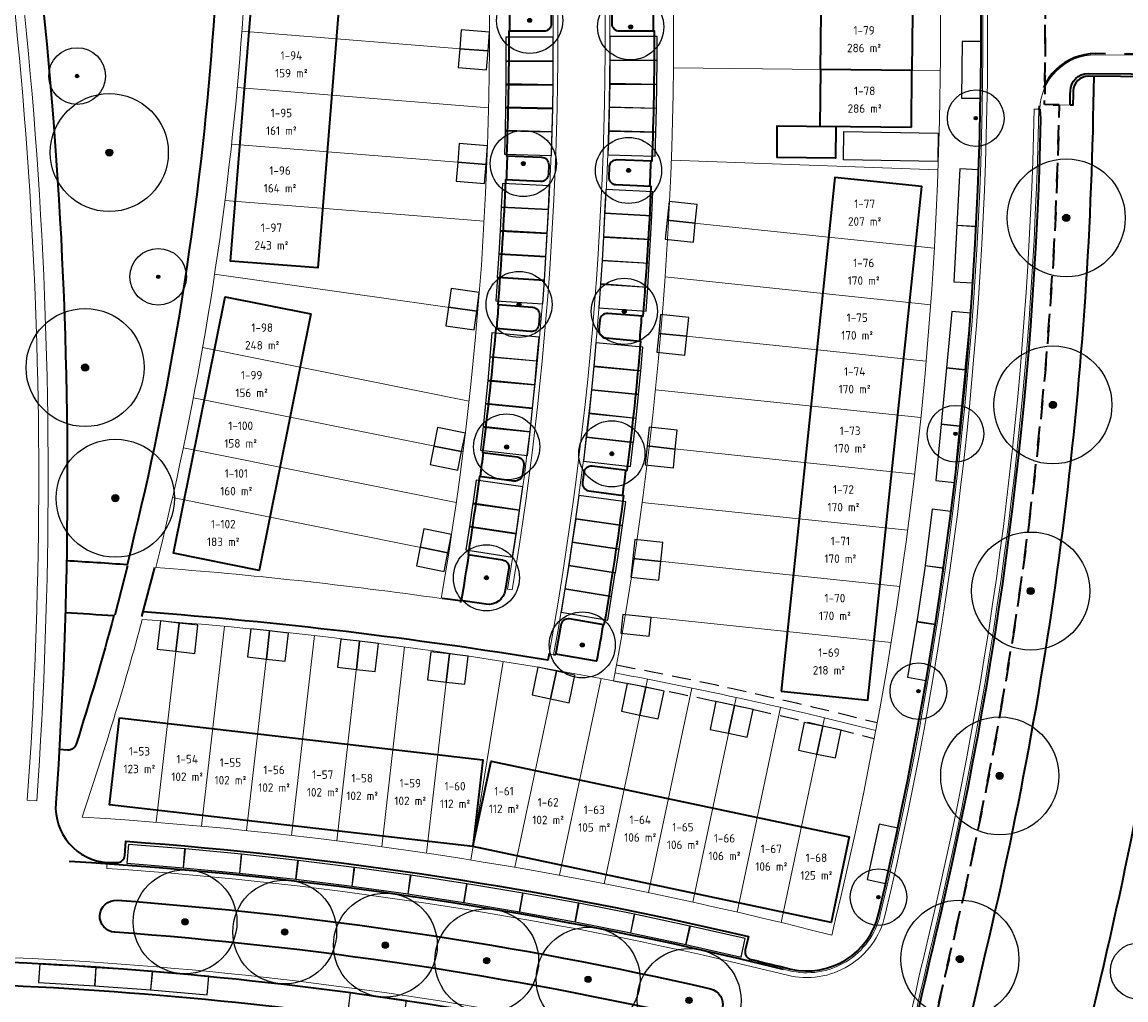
# Model space of a CAD drawing. Extents: x 168179 to 170299, y 448694 to 449599.
# Tile 6 of 32: x 168366 to 168483, y 448827 to 448930. Entities that reach past the tile are written whole.
import ezdxf
from ezdxf.enums import TextEntityAlignment as Align

# ---------------------------------------------------------------- set-up
doc = ezdxf.new("R2010")
doc.units = 0
for name, pattern in [('NLCS-HIDDEN', [4, 2, -2]), ('Stippelfijn', [3, 2, -1]), ('VH-RIJWIELPADBAND', [20, 8, -2, 2, -2, 0, -2, 2, -2])]:
    doc.linetypes.add(name, pattern=pattern)
doc.layers.get('0').update_dxf_attribs({"lineweight": 0})
for name, color, linetype, lineweight in [('N-WE-KG-GRENS_SECTIE-G', 210, 'NLCS-HIDDEN', 35), ('N-WE-VH-VERHARDING_ASFALT_ROOD-G', 10, 'Continuous', 35), ('N01-WE-OG-WEG_ONTSLUITINGSWEG_GOOT-O', 162, 'Continuous', 18), ('N01-WE-OG-WEG_PARKEERPLAATS_GOOT-O', 162, 'Continuous', 18), ('N01-WE-VH-GOOT-O', 170, 'Continuous', 18), ('N01-WE-VH-KANTOPSLUITING_ACHTERKANTBAND-G', 50, 'Continuous', 35), ('N01-WE-VH-VERHARDING-G', 252, 'Continuous', 35), ('N08-WE-VH-KANTOPSLUITING_RIJWIELPADBAND_120X250-G', 253, 'VH-RIJWIELPADBAND', 35), ('N1-WE-GR-BOOM-S', 90, 'Continuous', 25), ('N1-WE-OG-BEBOUWING_SCHUUR-G', 7, 'Continuous', 25), ('N1-WE-OG-WEG_PARKEERPLAATS_OPENBAAR-G', 253, 'Continuous', 25), ('N1-WE-OG-WEG_PARKEERPLAATS_PRIVE-G', 253, 'Continuous', 25), ('N2-PV-GR-BOOM-S', 90, 'Continuous', 25), ('N8-WE-KW-KUNSTWERK_BRUG_WEGVERKEERSBRUG-G', 170, 'Continuous', 35), ('N8-WE-OG-KADASTRAAL_KAVELNUMMER-T18', 7, 'Continuous', 18), ('N8-WE-OG-KADASTRAAL_KAVELOPPERVLAK-T18', 10, 'Continuous', 18), ('N8-WE-VH-KANTOPSLUITING_ACHTERKANTBAND-G', 50, 'Continuous', 13), ('N8-WE-WH-WATERLIJN-G', 150, 'Continuous', 35)]:
    doc.layers.add(name, color=color, linetype=linetype, lineweight=lineweight)
for name, color, linetype, lineweight, true_color in [('N01-WE-KG-KADASTRAAL-O', 150, 'Continuous', 18, 0x007fff), ('N01-WE-OG-WEG_VOETPAD_ACHTERPAD-G', 6, 'Stippelfijn', 25, 0xff00ff), ('N1-PV-GR-BOOM-S', 3, 'Continuous', 25, 0x00ff00), ('N1-WE-KG-GRENS_KADASTRAAL-G', 150, 'Continuous', 18, 0x007fff), ('N1-WE-KG-KADASTRAAL_BEBOUWING-G', 1, 'Continuous', 35, 0xff0000)]:
    doc.layers.add(name, color=color, linetype=linetype, lineweight=lineweight, true_color=true_color)
doc.styles.add('NLCS-ISO-M1000-T18', font='NLCS-ISO.ttf', dxfattribs={"height": 1.8})

# ---------------------------------------------------------------- blocks, each defined once
blk = doc.blocks.new('an-bb-sn-opp')
at = {"layer": 'N8-WE-OG-KADASTRAAL_KAVELNUMMER-T18', "style": 'NLCS-ISO-M1000-T18'}
blk.add_attdef('NUMMER', text='', height=1.8, dxfattribs=at).set_placement((0, 1.87), align=Align.MIDDLE)
at = {"layer": 'N8-WE-OG-KADASTRAAL_KAVELOPPERVLAK-T18', "style": 'NLCS-ISO-M1000-T18'}
blk.add_attdef('OPPERVLAK', text='', height=1.8, dxfattribs=at).set_placement((0, -1.87), align=Align.MIDDLE)
blk = doc.blocks.new('SGR-BOOM_01')
at = {"ltscale": 0.1}
h = blk.add_hatch(color=256, dxfattribs=at)
edge = h.paths.add_edge_path()
edge.add_arc((0, 0), 0.15, 0, 360)
for radius in [2.5, 0.045]:
    blk.add_circle((0, 0), radius)
blk.add_circle((0, 0), 0.15, dxfattribs=at)

msp = doc.modelspace()

# ---------------------------------------------------------------- linework, layer by layer
at = {"layer": 'N-WE-KG-GRENS_SECTIE-G', "flags": 128}
for points in [[(168697.42, 449523.48, 0.061305), (168625.69, 449511.22), (168625.93, 449510.09), (168625.82, 449510.06), (168619.48, 449508.07), (168619.26, 449509.21, 0.097374), (168518.87, 449453.25), (168517.94, 449454.35), (168516, 449452.84, 0.011255), (168505.99, 449443.81), (168507.05, 449442.69, 0.134676), (168425.05, 449308.09), (168426.17, 449307.81), (168424.38, 449301.33), (168423.27, 449301.61, 0.086527), (168414.66, 449199.64), (168413.11, 449199.5, 0.01336), (168414.95, 449183.61), (168416.49, 449183.83, 0.06257), (168436.07, 449112.19, -0.030357), (168460.72, 449040.48, -0.062919), (168475.75, 448937.32), (168474.2, 448937.29, -0.009415), (168474.2, 448921.69), (168475.75, 448921.66, -0.05401), (168464.45, 448832.8, 0.032968), (168455.08, 448777.73), (168453.38, 448761.24), (168481.27, 448758.33), (168493.77, 448890.3, 0.090314), (168479.7, 449045.74, 0.030357), (168454.27, 449119.72, -0.061192), (168436.21, 449185.1), (168437.15, 449185.24), (168435.21, 449201.7), (168434.26, 449201.62, -0.084578), (168441.84, 449294.75), (168442.76, 449294.52, -0.008125), (168446.11, 449306.59), (168445.23, 449306.85, -0.12909), (168519.31, 449427.16), (168519.95, 449426.48, -0.015422), (168532.35, 449437.58), (168531.72, 449438.32, -0.091735), (168619.61, 449488.54), (168619.92, 449487.64, -0.011125), (168631.73, 449491.47), (168631.45, 449492.38, -0.059389), (168696.32, 449503.7)], [(168475.75, 448921.66), (168474.2, 448921.69, 0.009415), (168474.2, 448937.29), (168475.75, 448937.32, 0.050156), (168465.85, 449019.95), (168453.5, 449017.2, -0.022744), (168459.84, 448981.14, -0.152911), (168296.22, 449002.12), (168296.12, 449002.06), (168293.23, 449002.37, -0.007173), (168292.05, 448990.24), (168272.68, 448991.7), (168278.68, 448985.02, -0.196532), (168282.25, 448975.02), (168280.44, 448934.77, -0.21258), (168275.34, 448924.57), (168254.46, 448907.4, 0.215867), (168251.55, 448901.48, 0.008547), (168250.66, 448843.71), (168251.95, 448829.51), (168252.03, 448822.16), (168253.1, 448822.39), (168251.91, 448782.83), (168295.48, 448777.72), (168453.38, 448761.24), (168455.08, 448777.73, -0.032968), (168464.45, 448832.8, 0.05401)]]:
    msp.add_lwpolyline(points, format="xyb", close=True, dxfattribs=at)
at = {"layer": 'N-WE-VH-VERHARDING_ASFALT_ROOD-G', "flags": 128}
msp.add_lwpolyline([(168484.57, 449047.09, -0.090321), (168498.8, 448889.84), (168486.08, 448755.58, 0.411709), (168488.32, 448752.86), (168479.66, 448753.76, 0.416977), (168482.41, 448756.01), (168495.11, 448890.18, 0.090316), (168481, 449046.1, 0.030357)], format="xyb", dxfattribs=at)
at = {"layer": 'N01-WE-KG-KADASTRAAL-O', "flags": 128}
msp.add_lwpolyline([(168460.22, 448978.16, -0.063809), (168389.38, 448974.76, -0.077703), (168380.09, 448872.67, -0.016924), (168410.32, 448869.38, 0.057259), (168414.8, 448950.4, 0.016122), (168434.29, 448951.24, -0.060724), (168428.57, 448860.68, 0.028381), (168378.66, 448867.16, -0.016484), (168372.28, 448846.24, -0.047672), (168451.67, 448833.73, -0.001179), (168452.14, 448835.74, 0.089152)], format="xyb", close=True, dxfattribs=at)
at = {"layer": 'N01-WE-OG-WEG_ONTSLUITINGSWEG_GOOT-O', "flags": 128}
for points in [[(168374.92, 448840.81, -0.043793), (168446.98, 448829.5, 0.417684), (168457.3, 448835.8, 0.113193), (168458.38, 449018.28), (168457.89, 449018.18, -0.113193), (168456.81, 448835.92, -0.417684), (168447.1, 448829.99, 0.043793), (168374.95, 448841.31, 0.043793)], [(168473.09, 448921.21, -0.053708), (168461.87, 448833.42, 0.010331), (168458.13, 448816.18, 0.074389), (168338.64, 448831.7, 0.353414), (168328.53, 448823.22, 0.026116), (168321.15, 448770.98), (168321.65, 448770.93, -0.026116), (168329.02, 448823.12, -0.353414), (168338.65, 448831.2, -0.074726), (168458.52, 448815.55, -0.01065), (168462.36, 448833.3, 0.053708), (168473.59, 448921.2, 0.053708)]]:
    msp.add_lwpolyline(points, format="xyb", close=True, dxfattribs=at)
at = {"layer": 'N01-WE-OG-WEG_PARKEERPLAATS_GOOT-O'}
for points in [[(168422.19, 448948.25), (168421.69, 448948.23, -0.053974), (168417.33, 448870.38), (168417.83, 448870.3, 0.053972)], [(168427.68, 448948.51), (168427.18, 448948.49, -0.058019), (168421.73, 448863.53), (168422.22, 448863.45, 0.058065)]]:
    msp.add_lwpolyline(points, format="xyb", close=True, dxfattribs=at)
at = {"layer": 'N01-WE-OG-WEG_VOETPAD_ACHTERPAD-G', "flags": 128}
for points in [[(168428.88, 448862.35, -0.01587), (168456.48, 448856.24)], [(168428.57, 448860.68, -0.015928), (168456.17, 448854.57)]]:
    msp.add_lwpolyline(points, format="xyb", dxfattribs=at)
at = {"layer": 'N01-WE-VH-GOOT-O'}
msp.add_lwpolyline([(168302.66, 449001.44, -0.027151), (168296.47, 448955.97, 0.073712), (168291.36, 448835.7, -0.013719), (168313.99, 448838.1), (168313.92, 448839.1, 0.013102), (168292.25, 448836.82, -0.073081), (168297.46, 448955.79, 0.022366), (168302.93, 448993.28, 0.051628), (168358.41, 448976.54, -0.0668), (168366.49, 448848.02), (168367.49, 448847.97, 0.070729), (168357.85, 448984.19), (168356.78, 448984.41, -0.003591), (168358.2, 448977.6, -0.051538), (168303.03, 448994.32, 0.003966), (168303.63, 449001.02)], format="xyb", close=True, dxfattribs=at)
at = {"layer": 'N01-WE-VH-KANTOPSLUITING_ACHTERKANTBAND-G', "flags": 128}
for points in [[(168374.96, 448841.43), (168375.96, 448841.44, 0.414872), (168376.82, 448842.18), (168376.92, 448843.68, -0.039738), (168442.86, 448833.59), (168442.51, 448832.13, 0.417949), (168443.12, 448831.16, -0.00279), (168447.32, 448830.14, 0.411062), (168456.62, 448835.96, 0.113193), (168457.7, 449018.13)], [(168358.83, 448979.53, 0.00196), (168360.97, 448979.13, -0.067899), (168369.5, 448847.71, 0.415005), (168374.96, 448841.43)], [(168473.71, 448921.2), (168473.77, 448920.2, -0.053102), (168462.55, 448833.25, 0.010778), (168458.67, 448815.3, 0.009422), (168443.87, 448819.25, 0.416622), (168442.9, 448818.66), (168442.55, 448817.21, 0.063898), (168340.22, 448828.74), (168340.19, 448830.23, 0.413348), (168339.38, 448831.02, 0.000449), (168338.65, 448831, 0.353414), (168329.22, 448823.08, 0.026116), (168321.85, 448770.91)]]:
    msp.add_lwpolyline(points, format="xyb", dxfattribs=at)
at = {"layer": 'N01-WE-VH-KANTOPSLUITING_ACHTERKANTBAND-G'}
for points in [[(168370.64, 448873.41, -0.00326), (168377.08, 448872.99, 0.078372), (168386.35, 448975.02, -0.022881), (168361.07, 448978.48)], [(168421.97, 448931.26), (168421.97, 448930.26, -0.415427), (168421.17, 448929.46), (168417.48, 448929.46, -0.009231), (168417.23, 448916.27), (168420.93, 448916.13, -0.415427), (168421.7, 448915.3), (168421.66, 448914.31, -0.415427), (168420.82, 448913.54), (168417.13, 448913.71, -0.009231), (168416.31, 448900.53), (168419.99, 448900.24, -0.415427), (168420.72, 448899.37), (168420.64, 448898.38, -0.415427), (168419.77, 448897.65), (168416.09, 448897.98, -0.009231), (168414.69, 448884.86), (168418.36, 448884.4, -0.415427), (168419.05, 448883.5), (168418.92, 448882.52, -0.415427), (168418.02, 448881.83), (168414.36, 448882.32, -0.005851), (168413.16, 448874.04), (168416.81, 448873.47, -0.416294), (168417.48, 448872.55), (168417.1, 448870.27, -0.409894), (168415.06, 448868.78), (168412.37, 448869.18)], [(168428.37, 448931.3), (168428.37, 448930.29, 0.413021), (168429.17, 448929.49), (168432.88, 448929.49, -0.009253), (168432.62, 448915.69), (168428.92, 448915.83, 0.413021), (168428.09, 448915.06), (168428.05, 448914.05, 0.413021), (168428.82, 448913.22), (168432.52, 448913.06, -0.009253), (168431.66, 448899.28), (168427.96, 448899.58, 0.413021), (168427.1, 448898.85), (168427.02, 448897.84, 0.413021), (168427.74, 448896.98), (168431.43, 448896.65, -0.009253), (168429.97, 448882.93), (168426.29, 448883.39, 0.413021), (168425.4, 448882.7), (168425.27, 448881.7, 0.413021), (168425.96, 448880.8), (168429.63, 448880.31, -0.009299), (168427.55, 448866.6), (168423.91, 448867.22, 0.415602), (168422.98, 448866.56), (168422.42, 448863.41)], [(168370.51, 448867.91, -0.002638), (168375.66, 448867.58, -0.010794), (168371.66, 448853.96, -0.343268), (168370.75, 448853.33), (168369.87, 448853.39)], [(168427.45, 448866.62, -0.002737), (168426.77, 448862.74), (168422.44, 448863.51)]]:
    msp.add_lwpolyline(points, format="xyb", dxfattribs=at)
for points in [[(168412.37, 448869.18), (168412.34, 448868.98)], [(168422.22, 448863.45), (168422.42, 448863.41)]]:
    msp.add_lwpolyline(points, dxfattribs=at)
at = {"layer": 'N01-WE-VH-KANTOPSLUITING_ACHTERKANTBAND-G', "flags": 128}
msp.add_lwpolyline([(168438.01, 448824.75, 0.038433), (168375.75, 448834.04, -0.999994), (168375.99, 448837.43, -0.038426), (168438.82, 448828.06, -0.99927)], format="xyb", close=True, dxfattribs=at)
at = {"layer": 'N01-WE-VH-KANTOPSLUITING_ACHTERKANTBAND-G'}
for centre, radius, start, end in [((168059.98, 448929.4), 357.6, 0.0093, 0.4198), ((168059.98, 448929.4), 372.8, 0.0132, 0.4185), ((168059.98, 448929.4), 357.6, 357.4834, 357.8939), ((168059.98, 448929.4), 372.8, 357.4872, 357.8926), ((168059.98, 448929.4), 357.6, 354.9575, 355.368), ((168059.98, 448929.4), 372.8, 354.9613, 355.3667), ((168059.98, 448929.4), 357.6, 352.4316, 352.8421), ((168059.98, 448929.4), 372.8, 352.4354, 352.8408), ((167983.66, 448941.62), 434.88, 350.4092, 351.0578)]:
    msp.add_arc(centre, radius, start, end, dxfattribs=at)
at = {"layer": 'N01-WE-VH-VERHARDING-G'}
for points in [[(168375.79, 448867.67), (168377.15, 448872.89)], [(168378.63, 448867.47), (168379.99, 448872.68)], [(168412.36, 448869.13), (168410.43, 448869.4)]]:
    msp.add_lwpolyline(points, dxfattribs=at)
for points in [[(168421.73, 448863.53, -0.000471), (168421.61, 448862.85, 0.022034), (168378.76, 448867.96)], [(168370.91, 448841.57, -0.04581), (168446.52, 448830.14, -0.045864)], [(168337.37, 448831.18, -0.067376), (168445.8, 448818.97, -0.067376)]]:
    msp.add_lwpolyline(points, format="xyb", dxfattribs=at)
at = {"layer": 'N08-WE-VH-KANTOPSLUITING_RIJWIELPADBAND_120X250-G', "flags": 128}
msp.add_lwpolyline([(168496.39, 448920.95, 0.001131), (168496.43, 448922.94, 0.416097), (168492.48, 448926.98), (168479.64, 448927.09, 0.410868), (168473.59, 448921.2)], format="xyb", dxfattribs=at)
at = {"layer": 'N1-WE-KG-GRENS_KADASTRAAL-G', "flags": 128}
for points in [[(168389.2, 448929.47), (168415.42, 448927.36)], [(168434.91, 448925.57), (168463.15, 448925.28)], [(168388.71, 448923.49), (168415.33, 448921.34)], [(168388.12, 448917.51), (168415.15, 448915.34)], [(168434.68, 448915.8), (168462.91, 448914.78)], [(168387.41, 448911.55), (168414.86, 448909.34)], [(168434.39, 448909.43), (168462.52, 448906.49)], [(168386.32, 448903.75), (168414.19, 448899.8)], [(168434.03, 448903.44), (168462.14, 448900.5)], [(168433.56, 448897.45), (168461.66, 448894.51)], [(168413.27, 448890.29), (168385.05, 448895.97)], [(168433, 448891.48), (168461.1, 448888.54)], [(168412.63, 448884.91), (168384.07, 448890.65)], [(168411.91, 448879.55), (168383.01, 448885.36)], [(168432.35, 448885.51), (168460.45, 448882.57)], [(168411.11, 448874.2), (168381.86, 448880.08)], [(168431.6, 448879.56), (168459.71, 448876.62)], [(168430.75, 448873.61), (168458.88, 448870.67)], [(168429.81, 448867.68), (168457.96, 448864.74)], [(168382.58, 448866.86), (168380.15, 448845.69)], [(168387.36, 448866.45), (168384.93, 448845.28)], [(168392.14, 448865.98), (168389.71, 448844.82)], [(168396.91, 448865.46), (168394.48, 448844.3)], [(168401.68, 448864.89), (168399.25, 448843.73)], [(168406.44, 448864.27), (168404.01, 448843.1)], [(168411.19, 448863.59), (168408.76, 448842.42)], [(168416.87, 448862.72), (168413.45, 448841.69)], [(168422.53, 448861.77), (168418.11, 448840.92)], [(168427.26, 448860.92), (168422.84, 448840.08)], [(168432.15, 448860.85), (168427.56, 448839.18)], [(168436.85, 448859.91), (168432.27, 448838.24)], [(168441.55, 448858.9), (168436.96, 448837.23)], [(168446.23, 448857.85), (168441.64, 448836.18)], [(168450.91, 448856.75), (168446.31, 448835.07)]]:
    msp.add_lwpolyline(points, dxfattribs=at)
msp.add_lwpolyline([(168428.73, 448861.51, -0.015899), (168456.33, 448855.41, -0.015899)], format="xyb", dxfattribs=at)
at = {"layer": 'N1-WE-KG-KADASTRAAL_BEBOUWING-G', "flags": 128}
for points in [[(168391.45, 448947.69), (168400.67, 448946.95), (168397.24, 448904.39), (168388.02, 448905.13)], [(168460.23, 448931.31), (168460.16, 448925.31), (168450.48, 448925.41), (168450.55, 448931.41)], [(168460.1, 448919.31), (168460.16, 448925.31), (168450.48, 448925.41), (168450.42, 448919.41)], [(168452.1, 448919.39), (168452.07, 448916.03), (168445.87, 448916.1), (168445.9, 448919.45)], [(168446.3, 448859.57), (168455.5, 448858.61), (168461.19, 448913.01), (168451.99, 448913.97)], [(168396.5, 448899.53), (168391.03, 448872.37), (168381.97, 448874.2), (168387.43, 448901.35)], [(168376.24, 448856.74), (168414.73, 448852.31), (168413.68, 448843.12), (168375.18, 448847.55)], [(168413.68, 448843.12), (168415.59, 448852.17), (168453.5, 448844.14), (168451.59, 448835.09)]]:
    msp.add_lwpolyline(points, close=True, dxfattribs=at)
at = {"layer": 'N1-WE-OG-BEBOUWING_SCHUUR-G', "flags": 128}
for points in [[(168412.44, 448929.6), (168412.27, 448927.61), (168415.27, 448927.37), (168415.43, 448929.36)], [(168412.27, 448927.61), (168412.11, 448925.62), (168415.1, 448925.38), (168415.27, 448927.37)], [(168412.23, 448917.58), (168412.07, 448915.59), (168415.06, 448915.35), (168415.22, 448917.34)], [(168412.07, 448915.59), (168411.91, 448913.59), (168414.9, 448913.35), (168415.06, 448915.35)], [(168434.45, 448911.43), (168434.24, 448909.45), (168437.22, 448909.13), (168437.43, 448911.12)], [(168434.24, 448909.45), (168434.03, 448907.46), (168437.02, 448907.14), (168437.22, 448909.13)], [(168411.38, 448902.22), (168411.1, 448900.24), (168414.07, 448899.82), (168414.35, 448901.8)], [(168411.1, 448900.24), (168410.82, 448898.26), (168413.79, 448897.84), (168414.07, 448899.82)], [(168433.55, 448899.46), (168433.34, 448897.47), (168436.33, 448897.16), (168436.54, 448899.15)], [(168433.34, 448897.47), (168433.14, 448895.48), (168436.12, 448895.17), (168436.33, 448897.16)], [(168409.93, 448887.49), (168409.54, 448885.53), (168412.48, 448884.94), (168412.88, 448886.9)], [(168432.33, 448887.53), (168432.12, 448885.54), (168435.1, 448885.22), (168435.31, 448887.21)], [(168409.54, 448885.53), (168409.15, 448883.57), (168412.09, 448882.98), (168412.48, 448884.94)], [(168432.12, 448885.54), (168431.91, 448883.55), (168434.9, 448883.24), (168435.1, 448885.22)], [(168408.48, 448876.77), (168408.08, 448874.81), (168411.02, 448874.22), (168411.42, 448876.18)], [(168430.8, 448875.62), (168430.59, 448873.63), (168433.57, 448873.32), (168433.78, 448875.31)], [(168408.08, 448874.81), (168407.69, 448872.85), (168410.63, 448872.26), (168411.02, 448874.22)], [(168430.59, 448873.63), (168430.38, 448871.64), (168433.36, 448871.33), (168433.57, 448873.32)], [(168429.56, 448867.71), (168429.35, 448865.72), (168432.34, 448865.4), (168432.54, 448867.39)], [(168380.24, 448864.04), (168382.23, 448863.81), (168382.57, 448866.79), (168380.58, 448867.02)], [(168382.23, 448863.81), (168384.22, 448863.58), (168384.56, 448866.56), (168382.57, 448866.79)], [(168389.81, 448863.2), (168391.8, 448862.97), (168392.14, 448865.95), (168390.15, 448866.18)], [(168391.8, 448862.97), (168393.78, 448862.74), (168394.13, 448865.72), (168392.14, 448865.95)], [(168399.35, 448862.11), (168401.33, 448861.88), (168401.68, 448864.86), (168399.69, 448865.09)], [(168401.33, 448861.88), (168403.32, 448861.65), (168403.66, 448864.63), (168401.68, 448864.86)], [(168408.86, 448860.77), (168410.84, 448860.54), (168411.19, 448863.52), (168409.2, 448863.75)], [(168410.84, 448860.54), (168412.83, 448860.31), (168413.17, 448863.29), (168411.19, 448863.52)], [(168419.94, 448859.17), (168421.89, 448858.76), (168422.51, 448861.69), (168420.56, 448862.11)], [(168421.89, 448858.76), (168423.85, 448858.35), (168424.47, 448861.28), (168422.51, 448861.69)], [(168429.39, 448857.47), (168431.34, 448857.05), (168431.97, 448859.99), (168430.01, 448860.4)], [(168431.34, 448857.05), (168433.3, 448856.64), (168433.92, 448859.58), (168431.97, 448859.99)], [(168438.79, 448855.53), (168440.75, 448855.12), (168441.37, 448858.06), (168439.41, 448858.47)], [(168440.75, 448855.12), (168442.7, 448854.71), (168443.33, 448857.64), (168441.37, 448858.06)], [(168448.14, 448853.34), (168450.1, 448852.92), (168450.72, 448855.86), (168448.76, 448856.27)], [(168450.1, 448852.92), (168452.05, 448852.51), (168452.67, 448855.44), (168450.72, 448855.86)]]:
    msp.add_lwpolyline(points, close=True, dxfattribs=at)
at = {"layer": 'N1-WE-OG-WEG_PARKEERPLAATS_OPENBAAR-G', "flags": 128}
for points in [[(168422.16, 448926.3), (168422.16, 448928.82), (168417.16, 448928.82), (168417.16, 448926.3)], [(168433.17, 448926.37), (168433.17, 448928.89), (168428.17, 448928.91), (168428.17, 448926.39)], [(168465.47, 448928.38), (168465.41, 448922.38), (168467.41, 448922.36), (168467.47, 448928.36)], [(168422.17, 448923.78), (168422.17, 448926.3), (168417.17, 448926.3), (168417.17, 448923.78)], [(168433.16, 448923.84), (168433.17, 448926.36), (168428.17, 448926.37), (168428.16, 448923.85)], [(168422.12, 448921.26), (168422.17, 448923.78), (168417.17, 448923.88), (168417.12, 448921.36)], [(168433.1, 448921.31), (168433.16, 448923.83), (168428.16, 448923.94), (168428.1, 448921.42)], [(168422.07, 448918.8), (168422.12, 448921.32), (168417.12, 448921.42), (168417.07, 448918.9)], [(168433.04, 448918.77), (168433.1, 448921.29), (168428.1, 448921.41), (168428.05, 448918.89)], [(168422, 448916.3), (168422.07, 448918.82), (168417.07, 448918.95), (168417, 448916.44)], [(168432.97, 448916.24), (168433.04, 448918.76), (168428.05, 448918.91), (168427.97, 448916.39)], [(168465.22, 448914.9), (168464.91, 448908.91), (168466.91, 448908.8), (168467.21, 448914.8)], [(168421.66, 448910.58), (168421.78, 448913.1), (168416.79, 448913.34), (168416.66, 448910.82)], [(168432.61, 448909.93), (168432.73, 448912.45), (168427.74, 448912.7), (168427.62, 448910.18)], [(168421.54, 448908.06), (168421.66, 448910.58), (168416.66, 448910.82), (168416.54, 448908.3)], [(168432.48, 448907.42), (168432.61, 448909.93), (168427.62, 448910.18), (168427.49, 448907.67)], [(168421.4, 448905.57), (168421.54, 448908.08), (168416.55, 448908.36), (168416.41, 448905.84)], [(168464.92, 448908.9), (168464.61, 448902.91), (168466.61, 448902.81), (168466.91, 448908.8)], [(168432.34, 448904.89), (168432.48, 448907.4), (168427.49, 448907.69), (168427.35, 448905.17)], [(168421.25, 448903.07), (168421.4, 448905.59), (168416.41, 448905.89), (168416.25, 448903.38)], [(168432.18, 448902.36), (168432.34, 448904.87), (168427.35, 448905.19), (168427.19, 448902.68)], [(168421.07, 448900.58), (168421.25, 448903.09), (168416.26, 448903.43), (168416.09, 448900.92)], [(168432, 448899.83), (168432.18, 448902.34), (168427.19, 448902.7), (168427.01, 448900.18)], [(168464.39, 448899.79), (168463.82, 448893.81), (168465.81, 448893.62), (168466.38, 448899.59)], [(168420.45, 448894.56), (168420.67, 448897.07), (168415.69, 448897.52), (168415.47, 448895.01)], [(168431.45, 448893.51), (168431.68, 448896.02), (168426.7, 448896.48), (168426.47, 448893.97)], [(168420.22, 448892), (168420.44, 448894.51), (168415.46, 448894.96), (168415.24, 448892.45)], [(168431.21, 448890.99), (168431.45, 448893.5), (168426.47, 448893.99), (168426.23, 448891.48)], [(168463.83, 448893.81), (168463.25, 448887.84), (168465.24, 448887.65), (168465.82, 448893.62)], [(168419.97, 448889.51), (168420.22, 448892.02), (168415.24, 448892.5), (168415, 448890)], [(168430.94, 448888.47), (168431.2, 448890.98), (168426.23, 448891.5), (168425.97, 448888.99)], [(168419.72, 448887.03), (168419.98, 448889.53), (168415, 448890.05), (168414.74, 448887.54)], [(168430.66, 448885.95), (168430.94, 448888.46), (168425.97, 448889.01), (168425.69, 448886.51)], [(168419.44, 448884.54), (168419.72, 448887.05), (168414.75, 448887.6), (168414.47, 448885.09)], [(168463.25, 448887.84), (168462.68, 448881.87), (168464.67, 448881.68), (168465.24, 448887.65)], [(168430.35, 448883.38), (168430.63, 448885.88), (168425.66, 448886.44), (168425.38, 448883.93)], [(168418.61, 448878.73), (168418.96, 448881.22), (168414.01, 448881.91), (168413.66, 448879.41)], [(168429.51, 448877.13), (168429.85, 448879.62), (168424.9, 448880.31), (168424.55, 448877.82)], [(168418.25, 448876.25), (168418.62, 448878.75), (168413.67, 448879.47), (168413.31, 448876.98)], [(168462.31, 448878.84), (168461.55, 448872.89), (168463.54, 448872.64), (168464.29, 448878.59)], [(168417.88, 448873.78), (168418.26, 448876.27), (168413.31, 448877.03), (168412.93, 448874.54)], [(168429.14, 448874.62), (168429.5, 448877.11), (168424.56, 448877.84), (168424.19, 448875.34)], [(168428.76, 448872.12), (168429.14, 448874.61), (168424.19, 448875.36), (168423.81, 448872.87)], [(168428.36, 448869.61), (168428.75, 448872.1), (168423.82, 448872.89), (168423.42, 448870.4)], [(168461.57, 448872.86), (168460.67, 448866.93), (168462.64, 448866.63), (168463.54, 448872.56)], [(168427.94, 448867.11), (168428.35, 448869.6), (168423.42, 448870.42), (168423.01, 448867.94)], [(168460.67, 448866.97), (168459.67, 448861.05), (168461.64, 448860.72), (168462.64, 448866.63)], [(168456.7, 448845.48), (168455.41, 448839.62), (168457.36, 448839.19), (168458.65, 448845.05)], [(168377.04, 448841.35), (168383.02, 448840.87), (168383.18, 448842.87), (168377.2, 448843.35)], [(168383, 448840.88), (168388.98, 448840.31), (168389.17, 448842.3), (168383.19, 448842.87)], [(168388.96, 448840.31), (168394.93, 448839.66), (168395.14, 448841.65), (168389.18, 448842.3)], [(168394.91, 448839.66), (168400.87, 448838.93), (168401.11, 448840.91), (168395.16, 448841.65)], [(168400.85, 448838.93), (168406.8, 448838.11), (168407.07, 448840.09), (168401.13, 448840.91)], [(168406.78, 448838.11), (168412.71, 448837.21), (168413.02, 448839.18), (168407.09, 448840.09)], [(168412.7, 448837.21), (168418.62, 448836.22), (168418.95, 448838.19), (168413.03, 448839.18)], [(168418.6, 448836.22), (168424.51, 448835.14), (168424.86, 448837.11), (168418.96, 448838.19)], [(168424.49, 448835.15), (168430.38, 448833.99), (168430.77, 448835.95), (168424.88, 448837.11)], [(168430.36, 448833.99), (168436.23, 448832.75), (168436.65, 448834.7), (168430.78, 448835.95)], [(168436.22, 448832.75), (168442.07, 448831.42), (168442.51, 448833.37), (168436.66, 448834.7)], [(168367.69, 448828.73), (168373.68, 448828.38), (168373.79, 448830.37), (168367.8, 448830.72)], [(168373.6, 448828.38), (168379.58, 448827.94), (168379.73, 448829.94), (168373.74, 448830.38)], [(168379.54, 448827.95), (168385.52, 448827.4), (168385.7, 448829.39), (168379.73, 448829.94)], [(168400.41, 448825.68), (168406.35, 448824.84), (168406.63, 448826.82), (168400.69, 448827.66)]]:
    msp.add_lwpolyline(points, close=True, dxfattribs=at)
at = {"layer": 'N1-WE-OG-WEG_PARKEERPLAATS_PRIVE-G', "flags": 128}
msp.add_lwpolyline([(168462.95, 448918.68), (168462.89, 448915.68), (168452.9, 448915.86), (168452.95, 448918.86)], close=True, dxfattribs=at)
at = {"layer": 'N8-WE-KW-KUNSTWERK_BRUG_WEGVERKEERSBRUG-G'}
msp.add_lwpolyline([(168476.9, 448921.64, 0.000899), (168476.93, 448923.14, -0.412272), (168478.82, 448924.99), (168492.46, 448924.88, -0.416097), (168494.33, 448922.97, -0.000863), (168494.3, 448921.47), (168494, 448921.48, 0.000863), (168494.03, 448922.97, 0.416097), (168492.46, 448924.58), (168478.82, 448924.69, 0.412272), (168477.23, 448923.14, -0.000899), (168477.2, 448921.64)], format="xyb", close=True, dxfattribs=at)
at = {"layer": 'N8-WE-VH-KANTOPSLUITING_ACHTERKANTBAND-G', "flags": 128}
msp.add_lwpolyline([(168496.27, 448920.95, 0.001142), (168496.31, 448922.94, 0.416688), (168492.48, 448926.86), (168479.64, 448926.97, 0.410868), (168473.71, 448921.2)], format="xyb", dxfattribs=at)
msp.add_lwpolyline([(168476.9, 448921.64), (168474.2, 448921.69)], dxfattribs=at)
at = {"layer": 'N8-WE-WH-WATERLIJN-G'}
msp.add_lwpolyline([(168479.4, 448924.69, -0.055859), (168467.95, 448831.96, 0.032968), (168458.66, 448777.36), (168457.09, 448762.13), (168469.52, 448760.85), (168471.09, 448776.08, -0.032968), (168480.11, 448829.06, 0.05588), (168491.9, 448924.58)], format="xyb", dxfattribs=at)

# ---------------------------------------------------------------- block references
at = {"layer": 'N1-PV-GR-BOOM-S', "xscale": 2.5, "yscale": 2.5, "zscale": 2.5}
for p in [(168375.17, 448916.61), (168476.49, 448909.7), (168372.61, 448893.85), (168475.08, 448889.89), (168375.81, 448880.01), (168472.73, 448870.18), (168469.45, 448850.6), (168465.23, 448831.2)]:
    msp.add_blockref('SGR-BOOM_01', p, dxfattribs=at)
at = {"layer": 'N1-PV-GR-BOOM-S', "xscale": 2.2, "yscale": 2.2, "zscale": 2.2, "rotation": 359.366618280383}
for p in [(168383.19, 448835.15), (168393.74, 448834.07), (168404.4, 448832.68), (168415.13, 448831.03), (168425.87, 448829.07), (168436.56, 448826.83)]:
    msp.add_blockref('SGR-BOOM_01', p, dxfattribs=at)
at = {"layer": 'N1-WE-GR-BOOM-S'}
for p, xscale, yscale, zscale in [((168419.68, 448930.61), 1.4, 1.4, 1.4), ((168430.37, 448929.92), 1.4, 1.4, 1.4), ((168371.76, 448924.72), 1.2, 1.2, 1.2), ((168466.91, 448920.26), 1.2, 1.2, 1.2), ((168419.01, 448915.45), 1.4, 1.4, 1.4), ((168430.15, 448914.72), 1.4, 1.4, 1.4), ((168380.35, 448903.46), 1.2, 1.2, 1.2), ((168418.56, 448900.53), 1.4, 1.4, 1.4), ((168429.7, 448899.8), 1.4, 1.4, 1.4), ((168464.77, 448886.84), 1.2, 1.2, 1.2), ((168417.24, 448885.44), 1.4, 1.4, 1.4), ((168428.38, 448884.71), 1.4, 1.4, 1.4), ((168415.1, 448871.58), 1.4, 1.4, 1.4), ((168425.25, 448864.47), 1.4, 1.4, 1.4), ((168460.84, 448859.57), 1.2, 1.2, 1.2), ((168456.61, 448837.76), 1.2, 1.2, 1.2)]:
    msp.add_blockref('SGR-BOOM_01', p, dxfattribs=dict(at, xscale=xscale, yscale=yscale, zscale=zscale))
at = {"layer": 'N2-PV-GR-BOOM-S', "xscale": 1.2, "yscale": 1.2, "zscale": 1.2}
msp.add_blockref('SGR-BOOM_01', (168484.17, 448829.93), dxfattribs=at)
at = {"layer": 'N8-WE-OG-KADASTRAAL_KAVELNUMMER-T18', "xscale": 0.5, "yscale": 0.5, "zscale": 0.5}
for p, values in [((168455.09, 448928.62), {'NUMMER': '1-79', 'OPPERVLAK': '286 m²'}), ((168394.45, 448925.96), {'NUMMER': '1-94', 'OPPERVLAK': '159 m²'}), ((168455.15, 448922.21), {'NUMMER': '1-78', 'OPPERVLAK': '286 m²'}), ((168393.39, 448919.87), {'NUMMER': '1-95', 'OPPERVLAK': '161 m²'}), ((168393.25, 448913.77), {'NUMMER': '1-96', 'OPPERVLAK': '164 m²'}), ((168455.15, 448910.25), {'NUMMER': '1-77', 'OPPERVLAK': '207 m²'}), ((168392.34, 448907.72), {'NUMMER': '1-97', 'OPPERVLAK': '243 m²'}), ((168455.05, 448903.99), {'NUMMER': '1-76', 'OPPERVLAK': '170 m²'}), ((168454.36, 448898.19), {'NUMMER': '1-75', 'OPPERVLAK': '170 m²'}), ((168391.36, 448897.14), {'NUMMER': '1-98', 'OPPERVLAK': '248 m²'}), ((168390.24, 448892.1), {'NUMMER': '1-99', 'OPPERVLAK': '156 m²'}), ((168454.09, 448892.5), {'NUMMER': '1-74', 'OPPERVLAK': '170 m²'}), ((168389.08, 448886.75), {'NUMMER': '1-100', 'OPPERVLAK': '158 m²'}), ((168453.61, 448886.22), {'NUMMER': '1-73', 'OPPERVLAK': '170 m²'}), ((168388.62, 448881.7), {'NUMMER': '1-101', 'OPPERVLAK': '160 m²'}), ((168452.91, 448880), {'NUMMER': '1-72', 'OPPERVLAK': '170 m²'}), ((168387.24, 448876.33), {'NUMMER': '1-102', 'OPPERVLAK': '183 m²'}), ((168452.58, 448874.54), {'NUMMER': '1-71', 'OPPERVLAK': '170 m²'}), ((168452, 448868.49), {'NUMMER': '1-70', 'OPPERVLAK': '170 m²'}), ((168451.37, 448862.72), {'NUMMER': '1-69', 'OPPERVLAK': '218 m²'}), ((168378.36, 448852.27), {'NUMMER': '1-53', 'OPPERVLAK': '123 m²'}), ((168383.42, 448851.45), {'NUMMER': '1-54', 'OPPERVLAK': '102 m²'}), ((168388, 448851.08), {'NUMMER': '1-55', 'OPPERVLAK': '102 m²'}), ((168392.62, 448850.3), {'NUMMER': '1-56', 'OPPERVLAK': '102 m²'}), ((168397.77, 448849.8), {'NUMMER': '1-57', 'OPPERVLAK': '102 m²'}), ((168401.95, 448849.43), {'NUMMER': '1-58', 'OPPERVLAK': '102 m²'}), ((168407.04, 448848.89), {'NUMMER': '1-59', 'OPPERVLAK': '102 m²'}), ((168411.78, 448848.58), {'NUMMER': '1-60', 'OPPERVLAK': '112 m²'}), ((168416.96, 448848.05), {'NUMMER': '1-61', 'OPPERVLAK': '112 m²'}), ((168421.64, 448846.87), {'NUMMER': '1-62', 'OPPERVLAK': '102 m²'}), ((168426.52, 448846.08), {'NUMMER': '1-63', 'OPPERVLAK': '105 m²'}), ((168431.39, 448845.02), {'NUMMER': '1-64', 'OPPERVLAK': '106 m²'}), ((168435.91, 448844.24), {'NUMMER': '1-65', 'OPPERVLAK': '106 m²'}), ((168440.31, 448843.06), {'NUMMER': '1-66', 'OPPERVLAK': '106 m²'}), ((168445.27, 448841.94), {'NUMMER': '1-67', 'OPPERVLAK': '106 m²'}), ((168450.04, 448841), {'NUMMER': '1-68', 'OPPERVLAK': '125 m²'})]:
    msp.add_blockref('an-bb-sn-opp', p, dxfattribs=at).add_auto_attribs(values)

doc.saveas('drawing.dxf')
